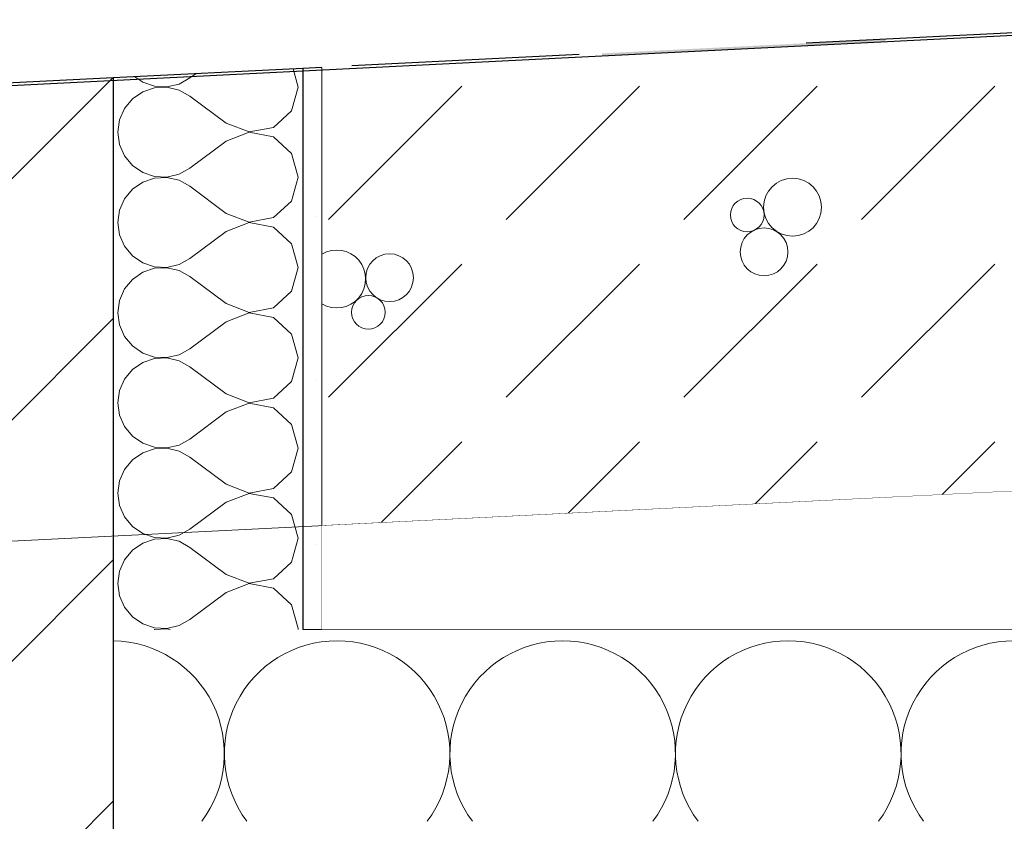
# Model space of a CAD drawing. Header units: millimetres. Extents: x 92668 to 123324, y -8921 to 14506.
# Tile 47 of 133: x 99118 to 99638, y 11589 to 12012. Entities that reach past the tile are written whole.
import ezdxf

# ---------------------------------------------------------------- set-up
doc = ezdxf.new("R2010")
doc.units = ezdxf.units.MM
doc.header["$MEASUREMENT"] = 0
doc.linetypes.add('Przerywana', pattern=[240, 120, -120])
doc.linetypes.add('Wipeout_Contour', pattern=[1000, 0, -1000])
for name, color, linetype in [('Nowe_A-Dach-Połacie', 7, 'Continuous'), ('Nowe_A-Stropy', 7, 'Continuous'), ('Nowe_A-Wymiary-Wewnętrzne', 7, 'Continuous'), ('Nowe_A-Wymiary-Zewnętrzne', 7, 'Continuous'), ('Nowe_A-Ściany-Wewnętrzne', 7, 'Continuous'), ('Nowe_A-Ściany-Zewnętrzne', 7, 'Continuous')]:
    doc.layers.add(name, color=color, linetype=linetype)
for name, color, linetype, lineweight in [('Nowe_A-Dach-Połacie_Nr_pióra__169', 7, 'Continuous', 5), ('Nowe_A-Dach-Połacie_Nr_pióra__29', 7, 'Continuous', 25), ('Nowe_A-Dach-Połacie_Nr_pióra__49', 7, 'Continuous', 15), ('Nowe_A-Stropy_Nr_pióra__174', 7, 'Continuous', 5), ('Nowe_A-Stropy_Nr_pióra__9', 7, 'Continuous', 13), ('Nowe_A-Wymiary-Wewnętrzne_Nr_pióra__46', 5, 'Continuous', 15), ('Nowe_A-Wymiary-Zewnętrzne_Nr_pióra__46', 5, 'Continuous', 15), ('Nowe_A-Ściany-Zewnętrzne_Nr_pióra__174', 7, 'Continuous', 5), ('Nowe_A-Ściany-Zewnętrzne_Nr_pióra__27', 7, 'Continuous', 25), ('Nowe_A-Ściany-Zewnętrzne_Nr_pióra__47', 7, 'Continuous', 15)]:
    doc.layers.add(name, color=color, linetype=linetype, lineweight=lineweight)
for name, color, linetype, lineweight, true_color in [('Nowe_A-Wymiary-Wewnętrzne_Nr_pióra__45', 7, 'Continuous', 15, 0x40a5ff), ('Nowe_A-Wymiary-Wewnętrzne_Nr_pióra__85', 7, 'Continuous', 13, 0x80c2ff), ('Nowe_A-Wymiary-Zewnętrzne_Nr_pióra__45', 7, 'Continuous', 15, 0x40a5ff), ('Nowe_A-Wymiary-Zewnętrzne_Nr_pióra__85', 7, 'Continuous', 13, 0x80c2ff)]:
    doc.layers.add(name, color=color, linetype=linetype, lineweight=lineweight, true_color=true_color)
doc.styles.add('STYL_AUTOMATYCZNY_2', font='arial.ttf')
doc.dimstyles.new('STYL_AUTOMATYCZNY__1', dxfattribs={"dimtxt": 125, "dimasz": 47.5, "dimexe": 0.18, "dimexo": 20, "dimgap": 0, "dimtad": 1, "dimdec": 1, "dimlfac": 0.1, "dimzin": 0, "dimdsep": 46, "dimtxsty": 'STYL_AUTOMATYCZNY_2', "dimblk": 'ARROWHEAD_11', "dimblk1": 'ARROWHEAD_11', "dimblk2": 'ARROWHEAD_11', "dimcen": 0.09, "dimclrd": 256, "dimclre": 256, "dimclrt": 5, "dimadec": 1, "dimazin": 0, "dimtfac": 1, "dimtdec": 4, "dimtmove": 0, "dimatfit": 3, "dimfxl": 0, "dimtolj": 1, "dimtzin": 0, "dimarcsym": 0})

# ---------------------------------------------------------------- blocks, each defined once
blk = doc.blocks.new('ElemPrzekroju_36')
at = {"color": 254, "linetype": 'Wipeout_Contour', "lineweight": 0, "ltscale": 1116474.16314207}
blk.add_wipeout([(99267.6, 12240), (99267.6, 11986.04), (107137.97, 12379.56), (107137.97, 12679.29), (99318.93, 12679.29), (99310.66, 12696.68), (99312.46, 12697.54), (99319.01, 12697.54), (99298.82, 12740), (99277.6, 12740), (99277.6, 12240)], dxfattribs=at).dxf.layer = 'Nowe_A-Ściany-Zewnętrzne'
blk = doc.blocks.new('*X51')
at = {"layer": 'Nowe_A-Ściany-Zewnętrzne_Nr_pióra__174', "color": 7, "linetype": 'Continuous', "lineweight": 5}
for p, q in [((99211.09, 11983.21), (99208.07, 11980.95)), ((99265.22, 11976.19), (99262.49, 11985.78)), ((99178.92, 11981.61), (99183.14, 11978.7)), ((99183.14, 11978.7), (99189.37, 11976.61)), ((99195.93, 11976.29), (99202.33, 11977.77)), ((99202.33, 11977.77), (99208.07, 11980.95)), ((99183.14, 11973.68), (99177.73, 11969.96)), ((99189.37, 11975.78), (99183.14, 11973.68)), ((99189.37, 11976.61), (99195.93, 11976.29)), ((99195.93, 11976.09), (99189.37, 11975.78)), ((99202.33, 11974.61), (99195.93, 11976.09)), ((99208.07, 11971.43), (99202.33, 11974.61)), ((99261.66, 11963.67), (99265.22, 11976.19)), ((99177.73, 11969.96), (99173.53, 11964.9)), ((99227.12, 11957.14), (99208.07, 11971.43)), ((99173.53, 11964.9), (99170.89, 11958.89)), ((99252.06, 11954.9), (99261.66, 11963.67)), ((99170.89, 11958.89), (99169.98, 11952.38)), ((99227.12, 11957.14), (99239.27, 11952.48)), ((99169.98, 11952.38), (99170.89, 11945.88)), ((99239.27, 11952.29), (99227.12, 11947.62)), ((99239.27, 11952.48), (99252.06, 11954.9)), ((99252.06, 11949.87), (99239.27, 11952.29)), ((99227.12, 11947.62), (99208.07, 11933.33)), ((99261.66, 11941.09), (99252.06, 11949.87)), ((99170.89, 11945.88), (99173.53, 11939.86)), ((99173.53, 11939.86), (99177.73, 11934.81)), ((99265.22, 11928.57), (99261.66, 11941.09)), ((99177.73, 11934.81), (99183.14, 11931.09)), ((99183.14, 11931.09), (99189.37, 11928.99)), ((99202.33, 11930.15), (99208.07, 11933.33)), ((99183.14, 11926.06), (99177.73, 11922.34)), ((99189.37, 11928.16), (99183.14, 11926.06)), ((99189.37, 11928.99), (99195.93, 11928.67)), ((99195.93, 11928.48), (99189.37, 11928.16)), ((99195.93, 11928.67), (99202.33, 11930.15)), ((99202.33, 11926.99), (99195.93, 11928.48)), ((99208.07, 11923.81), (99202.33, 11926.99)), ((99261.66, 11916.05), (99265.22, 11928.57)), ((99177.73, 11922.34), (99173.53, 11917.28)), ((99227.12, 11909.52), (99208.07, 11923.81)), ((99173.53, 11917.28), (99170.89, 11911.27)), ((99252.06, 11907.28), (99261.66, 11916.05)), ((99170.89, 11911.27), (99169.98, 11904.76)), ((99227.12, 11909.52), (99239.27, 11904.86)), ((99239.27, 11904.86), (99252.06, 11907.28)), ((99169.98, 11904.76), (99170.89, 11898.26)), ((99227.12, 11900), (99208.07, 11885.71)), ((99239.27, 11904.67), (99227.12, 11900)), ((99252.06, 11902.25), (99239.27, 11904.67)), ((99261.66, 11893.47), (99252.06, 11902.25)), ((99170.89, 11898.26), (99173.53, 11892.24)), ((99173.53, 11892.24), (99177.73, 11887.19)), ((99265.22, 11880.95), (99261.66, 11893.47)), ((99177.73, 11887.19), (99183.14, 11883.47)), ((99202.33, 11882.54), (99208.07, 11885.71)), ((99183.14, 11883.47), (99189.37, 11881.37)), ((99189.37, 11880.54), (99183.14, 11878.44)), ((99189.37, 11881.37), (99195.93, 11881.05)), ((99195.93, 11880.86), (99189.37, 11880.54)), ((99195.93, 11881.05), (99202.33, 11882.54)), ((99202.33, 11879.37), (99195.93, 11880.86)), ((99208.07, 11876.19), (99202.33, 11879.37)), ((99261.66, 11868.44), (99265.22, 11880.95)), ((99177.73, 11874.72), (99173.53, 11869.66)), ((99183.14, 11878.44), (99177.73, 11874.72)), ((99227.12, 11861.91), (99208.07, 11876.19)), ((99173.53, 11869.66), (99170.89, 11863.65)), ((99170.89, 11863.65), (99169.98, 11857.14)), ((99252.06, 11859.66), (99261.66, 11868.44)), ((99227.12, 11861.91), (99239.27, 11857.24)), ((99239.27, 11857.24), (99252.06, 11859.66)), ((99169.98, 11857.14), (99170.89, 11850.64)), ((99239.27, 11857.05), (99227.12, 11852.38)), ((99252.06, 11854.63), (99239.27, 11857.05)), ((99261.66, 11845.85), (99252.06, 11854.63)), ((99170.89, 11850.64), (99173.53, 11844.63)), ((99227.12, 11852.38), (99208.07, 11838.1)), ((99173.53, 11844.63), (99177.73, 11839.57)), ((99265.22, 11833.33), (99261.66, 11845.85)), ((99177.73, 11839.57), (99183.14, 11835.85)), ((99202.33, 11834.92), (99208.07, 11838.1)), ((99183.14, 11835.85), (99189.37, 11833.75)), ((99189.37, 11832.92), (99183.14, 11830.82)), ((99189.37, 11833.75), (99195.93, 11833.43)), ((99195.93, 11833.24), (99189.37, 11832.92)), ((99195.93, 11833.43), (99202.33, 11834.92)), ((99202.33, 11831.75), (99195.93, 11833.24)), ((99261.66, 11820.82), (99265.22, 11833.33)), ((99177.73, 11827.1), (99173.53, 11822.04)), ((99183.14, 11830.82), (99177.73, 11827.1)), ((99208.07, 11828.57), (99202.33, 11831.75)), ((99227.12, 11814.29), (99208.07, 11828.57)), ((99173.53, 11822.04), (99170.89, 11816.03)), ((99252.06, 11812.04), (99261.66, 11820.82)), ((99170.89, 11816.03), (99169.98, 11809.52)), ((99227.12, 11814.29), (99239.27, 11809.62)), ((99239.27, 11809.62), (99252.06, 11812.04)), ((99169.98, 11809.52), (99170.89, 11803.02)), ((99239.27, 11809.43), (99227.12, 11804.76)), ((99252.06, 11807.01), (99239.27, 11809.43)), ((99261.66, 11798.23), (99252.06, 11807.01)), ((99170.89, 11803.02), (99173.53, 11797.01)), ((99227.12, 11804.76), (99208.07, 11790.48)), ((99173.53, 11797.01), (99177.73, 11791.95)), ((99265.22, 11785.71), (99261.66, 11798.23)), ((99177.73, 11791.95), (99183.14, 11788.23)), ((99183.14, 11788.23), (99189.37, 11786.13)), ((99189.37, 11786.13), (99195.93, 11785.81)), ((99195.93, 11785.62), (99189.37, 11785.3)), ((99195.93, 11785.81), (99202.33, 11787.3)), ((99202.33, 11784.13), (99195.93, 11785.62)), ((99202.33, 11787.3), (99208.07, 11790.48)), ((99261.66, 11773.2), (99265.22, 11785.71)), ((99183.14, 11783.2), (99177.73, 11779.48)), ((99189.37, 11785.3), (99183.14, 11783.2)), ((99208.07, 11780.95), (99202.33, 11784.13)), ((99227.12, 11766.67), (99208.07, 11780.95)), ((99177.73, 11779.48), (99173.53, 11774.42)), ((99173.53, 11774.42), (99170.89, 11768.41)), ((99252.06, 11764.42), (99261.66, 11773.2)), ((99170.89, 11768.41), (99169.98, 11761.91)), ((99227.12, 11766.67), (99239.27, 11762)), ((99169.98, 11761.91), (99170.89, 11755.4)), ((99239.27, 11761.81), (99227.12, 11757.14)), ((99239.27, 11762), (99252.06, 11764.42)), ((99252.06, 11759.39), (99239.27, 11761.81)), ((99261.66, 11750.61), (99252.06, 11759.39)), ((99170.89, 11755.4), (99173.53, 11749.39)), ((99227.12, 11757.14), (99208.07, 11742.86)), ((99173.53, 11749.39), (99177.73, 11744.33)), ((99265.22, 11738.1), (99261.66, 11750.61)), ((99177.73, 11744.33), (99183.14, 11740.61)), ((99183.14, 11740.61), (99189.37, 11738.51)), ((99195.93, 11738.19), (99202.33, 11739.68)), ((99202.33, 11739.68), (99208.07, 11742.86)), ((99183.14, 11735.58), (99177.73, 11731.86)), ((99189.37, 11737.68), (99183.14, 11735.58)), ((99189.37, 11738.51), (99195.93, 11738.19)), ((99195.93, 11738), (99189.37, 11737.68)), ((99202.33, 11736.51), (99195.93, 11738)), ((99208.07, 11733.33), (99202.33, 11736.51)), ((99261.66, 11725.58), (99265.22, 11738.1)), ((99177.73, 11731.86), (99173.53, 11726.8)), ((99227.12, 11719.05), (99208.07, 11733.33)), ((99173.53, 11726.8), (99170.89, 11720.79)), ((99252.06, 11716.8), (99261.66, 11725.58)), ((99170.89, 11720.79), (99169.98, 11714.29)), ((99227.12, 11719.05), (99239.27, 11714.38)), ((99169.98, 11714.29), (99170.89, 11707.78)), ((99239.27, 11714.19), (99227.12, 11709.52)), ((99239.27, 11714.38), (99252.06, 11716.8)), ((99252.06, 11711.77), (99239.27, 11714.19)), ((99170.89, 11707.78), (99173.53, 11701.77)), ((99227.12, 11709.52), (99208.07, 11695.24)), ((99261.66, 11702.99), (99252.06, 11711.77)), ((99265.22, 11690.48), (99261.66, 11702.99)), ((99173.53, 11701.77), (99177.73, 11696.71)), ((99177.73, 11696.71), (99183.14, 11692.99)), ((99183.14, 11692.99), (99189.37, 11690.89)), ((99195.93, 11690.57), (99202.33, 11692.06)), ((99202.33, 11692.06), (99208.07, 11695.24)), ((99189.37, 11690.06), (99189.18, 11690)), ((99189.37, 11690.89), (99195.93, 11690.57)), ((99195.93, 11690.38), (99189.37, 11690.06)), ((99197.56, 11690), (99195.93, 11690.38)), ((99265.08, 11690), (99265.22, 11690.48))]:
    blk.add_line(p, q, dxfattribs=at)
blk = doc.blocks.new('ElemPrzekroju_38')
at = {"layer": 'Nowe_A-Ściany-Zewnętrzne_Nr_pióra__47', "color": 7, "linetype": 'Continuous', "lineweight": 15}
for p, q in [((99277.6, 11986.54), (99277.6, 11690)), ((99277.6, 11690), (99267.6, 11690))]:
    blk.add_line(p, q, dxfattribs=at)
at = {"color": 254, "linetype": 'Wipeout_Contour', "lineweight": 0, "ltscale": 697966.98981}
blk.add_wipeout([(98717.6, 12240), (98707.6, 12240), (98707.6, 11958.04), (99267.6, 11986.04), (99267.6, 12240), (99167.6, 12240), (98917.6, 12240)], dxfattribs=at).dxf.layer = 'Nowe_A-Ściany-Zewnętrzne'
at = {"layer": 'Nowe_A-Ściany-Zewnętrzne', "linetype": 'Continuous', "lineweight": 0, "true_color": 0x000000}
h = blk.add_hatch(dxfattribs=at)
h.set_pattern_fill('Tynk', color=18, style=0, pattern_type=2)
h.set_pattern_definition([(0, (0, 0), (0, 86.60254), [0, -50]), (0, (25, 43.3), (0, 86.60254), [0, -50])])
h.paths.add_polyline_path([(99267.6, 11986.04), (99267.6, 11690), (99277.6, 11690), (99277.6, 11986.54)])
h = blk.add_hatch(dxfattribs=at)
h.set_pattern_fill('Bloczki_ceramiczne', color=18, style=0, pattern_type=2)
h.set_pattern_definition([(45, (0, 0), (-63.63961, 63.63961), [])])
h.paths.add_polyline_path([(98917.6, 11968.54), (98917.6, 11440), (99167.6, 11440), (99167.6, 11690), (99167.6, 11981.04)])
at = {"layer": 'Nowe_A-Ściany-Zewnętrzne_Nr_pióra__27', "color": 7, "linetype": 'Continuous', "lineweight": 25}
blk.add_line((99267.6, 11986.04), (99267.6, 11690), dxfattribs=at)
at = {"layer": 'Nowe_A-Ściany-Zewnętrzne_Nr_pióra__27', "color": 7, "linetype": 'Continuous', "lineweight": 25, "flags": 128}
for points in [[(99267.6, 11986.04), (99167.6, 11981.04), (98917.6, 11968.54)], [(99167.6, 11981.04), (99167.6, 11690), (99167.6, 11440)]]:
    blk.add_lwpolyline(points, dxfattribs=at)
at = {"layer": 'Nowe_A-Ściany-Zewnętrzne', "lineweight": 0}
blk.add_blockref('*X51', (0, 0), dxfattribs=at)
blk = doc.blocks.new('*X53')
at = {"layer": 'Nowe_A-Stropy_Nr_pióra__174', "color": 7, "linetype": 'Continuous', "lineweight": 5}
for centre, start, end in [((99166.67, 11624.52), 323.1301, 89.1037), ((99285.71, 11624.52), 90, 216.8699), ((99285.71, 11624.52), 323.1301, 90), ((99404.76, 11624.52), 90, 216.8699), ((99404.76, 11624.52), 323.1301, 90), ((99523.81, 11624.52), 90, 216.8699), ((99523.81, 11624.52), 323.1301, 90), ((99642.86, 11624.52), 90, 216.8699)]:
    blk.add_arc(centre, 59.52, start, end, dxfattribs=at)
blk = doc.blocks.new('ElemPrzekroju_39')
at = {"layer": 'Nowe_A-Stropy_Nr_pióra__9', "color": 7, "linetype": 'Continuous', "lineweight": 13}
blk.add_line((116807.6, 11690), (99277.6, 11690), dxfattribs=at)
at = {"layer": 'Nowe_A-Stropy', "lineweight": 0}
blk.add_blockref('*X53', (0, 0), dxfattribs=at)
blk = doc.blocks.new('*X57')
at = {"layer": 'Nowe_A-Dach-Połacie', "linetype": 'Continuous', "lineweight": 0, "true_color": 0x000000}
blk.add_hatch(color=18, dxfattribs=at).paths.add_polyline_path([(99575.26, 12001.42), (99425.45, 11993.93), (99425.52, 11992.43), (99575.33, 11999.92)])
blk = doc.blocks.new('*X58')
at = {"layer": 'Nowe_A-Dach-Połacie_Nr_pióra__169', "color": 7, "linetype": 'Continuous', "lineweight": 5}
for p, q in [((99281.25, 11906.25), (99351.56, 11976.56)), ((99375, 11906.25), (99445.31, 11976.56)), ((99468.75, 11906.25), (99539.06, 11976.56)), ((99562.5, 11906.25), (99632.81, 11976.56)), ((99281.25, 11812.5), (99351.56, 11882.81)), ((99375, 11812.5), (99445.31, 11882.81)), ((99468.75, 11812.5), (99539.06, 11882.81)), ((99562.5, 11812.5), (99632.81, 11882.81)), ((99308.8, 11746.3), (99351.56, 11789.06)), ((99407.48, 11751.23), (99445.31, 11789.06)), ((99506.17, 11756.17), (99539.06, 11789.06)), ((99604.85, 11761.1), (99632.81, 11789.06))]:
    blk.add_line(p, q, dxfattribs=at)
for centre, radius in [((99526.1, 11912.75), 15.29), ((99502.16, 11908.69), 8.88), ((99511.05, 11889.22), 12.6), ((99313.4, 11875.6), 12.6), ((99302.23, 11857.34), 8.88)]:
    blk.add_circle(centre, radius, dxfattribs=at)
blk.add_arc((99285.48, 11874.91), 15.29, 238.9859, 121.0141, dxfattribs=at)
blk = doc.blocks.new('ElemPrzekroju_42')
at = {"layer": 'Nowe_A-Dach-Połacie_Nr_pióra__29', "color": 7, "linetype": 'Przerywana', "lineweight": 25}
for p, q in [((108042.6, 12424.79), (99277.6, 11986.54)), ((99277.6, 11986.54), (99267.6, 11986.04))]:
    blk.add_line(p, q, dxfattribs=at)
at = {"layer": 'Nowe_A-Dach-Połacie_Nr_pióra__29', "color": 7, "linetype": 'Continuous', "lineweight": 25}
blk.add_line((108042.6, 12423.29), (98707.6, 11956.54), dxfattribs=at)
at = {"layer": 'Nowe_A-Dach-Połacie_Nr_pióra__49', "color": 7, "linetype": 'Continuous', "lineweight": 15}
blk.add_line((108042.6, 12182.99), (98707.6, 11716.24), dxfattribs=at)
at = {"layer": 'Nowe_A-Dach-Połacie', "lineweight": 0}
for name in ['*X57', '*X58']:
    blk.add_blockref(name, (0, 0), dxfattribs=at)
blk = doc.blocks.new('ElemPrzekroju_231')
at = {"color": 254, "linetype": 'Wipeout_Contour', "lineweight": 0, "ltscale": 543448.207604}
blk.add_wipeout([(99277.6, 11690), (116807.6, 11690), (116807.6, 11744.74), (108042.6, 12182.99), (99277.6, 11744.74)], dxfattribs=at).dxf.layer = 'Nowe_A-Ściany-Wewnętrzne'
blk = doc.blocks.new('*D339')
at = {"layer": 'Nowe_A-Wymiary-Wewnętrzne_Nr_pióra__45', "linetype": 'Continuous', "lineweight": 15, "true_color": 0x40a5ff}
for points in [[(100730.87, 11690), (100731.82, 11685.22), (100734.53, 11681.16), (100738.59, 11678.45), (100743.37, 11677.5), (100748.15, 11678.45), (100752.21, 11681.16), (100754.92, 11685.22), (100755.87, 11690), (100754.92, 11694.78), (100752.21, 11698.84), (100748.15, 11701.55), (100743.37, 11702.5), (100738.59, 11701.55), (100734.53, 11698.84), (100731.82, 11694.78)], [(100730.87, 11440), (100731.82, 11435.22), (100734.53, 11431.16), (100738.59, 11428.45), (100743.37, 11427.5), (100748.15, 11428.45), (100752.21, 11431.16), (100754.92, 11435.22), (100755.87, 11440), (100754.92, 11444.78), (100752.21, 11448.84), (100748.15, 11451.55), (100743.37, 11452.5), (100738.59, 11451.55), (100734.53, 11448.84), (100731.82, 11444.78)]]:
    blk.add_hatch(color=161, dxfattribs=at).paths.add_polyline_path(points)
at = {"layer": 'Nowe_A-Wymiary-Wewnętrzne_Nr_pióra__45', "color": 161, "linetype": 'Continuous', "lineweight": 15, "true_color": 0x40a5ff}
for centre in [(100743.37, 11690), (100743.37, 11440)]:
    blk.add_circle(centre, 12.5, dxfattribs=at)
at = {"layer": 'Nowe_A-Wymiary-Wewnętrzne_Nr_pióra__85', "color": 151, "linetype": 'Continuous', "lineweight": 13, "true_color": 0x80c2ff}
for p, q in [((100730.87, 11690), (100696.5, 11690)), ((100790.25, 11690), (100755.87, 11690)), ((100743.37, 11452.5), (100743.37, 11677.5)), ((100730.87, 11440), (100696.5, 11440)), ((100790.25, 11440), (100755.87, 11440))]:
    blk.add_line(p, q, dxfattribs=at)
at = {"layer": 'Nowe_A-Wymiary-Wewnętrzne_Nr_pióra__46', "color": 5, "lineweight": 15, "insert": (100574.62, 11502.5), "char_height": 125, "attachment_point": 7, "rotation": 90, "style": 'STYL_AUTOMATYCZNY_2'}
blk.add_mtext('\\A1;{\\pql;\\fArial|b0|i0|c238|p0;\\W1.000000;25,0}', dxfattribs=at)
blk = doc.blocks.new('ARROWHEAD_11')
at = {"color": 0, "linetype": 'Continuous', "lineweight": 0}
blk.add_line((0, 0), (-1, 0), dxfattribs=at)
at = {"color": 0, "linetype": 'Continuous', "lineweight": 0, "const_width": 0.25, "flags": 128}
blk.add_lwpolyline([(-0.125, 0, 1), (0.125, 0, 1)], format="xyb", close=True, dxfattribs=at)
blk = doc.blocks.new('*D340')
at = {"layer": 'Nowe_A-Wymiary-Wewnętrzne_Nr_pióra__45', "linetype": 'Continuous', "lineweight": 15, "true_color": 0x40a5ff}
for points in [[(100730.87, 12240), (100731.82, 12235.22), (100734.53, 12231.16), (100738.59, 12228.45), (100743.37, 12227.5), (100748.15, 12228.45), (100752.21, 12231.16), (100754.92, 12235.22), (100755.87, 12240), (100754.92, 12244.78), (100752.21, 12248.84), (100748.15, 12251.55), (100743.37, 12252.5), (100738.59, 12251.55), (100734.53, 12248.84), (100731.82, 12244.78)], [(100730.87, 11690), (100731.82, 11685.22), (100734.53, 11681.16), (100738.59, 11678.45), (100743.37, 11677.5), (100748.15, 11678.45), (100752.21, 11681.16), (100754.92, 11685.22), (100755.87, 11690), (100754.92, 11694.78), (100752.21, 11698.84), (100748.15, 11701.55), (100743.37, 11702.5), (100738.59, 11701.55), (100734.53, 11698.84), (100731.82, 11694.78)]]:
    blk.add_hatch(color=161, dxfattribs=at).paths.add_polyline_path(points)
at = {"layer": 'Nowe_A-Wymiary-Wewnętrzne_Nr_pióra__45', "color": 161, "linetype": 'Continuous', "lineweight": 15, "true_color": 0x40a5ff}
for centre in [(100743.37, 12240), (100743.37, 11690)]:
    blk.add_circle(centre, 12.5, dxfattribs=at)
at = {"layer": 'Nowe_A-Wymiary-Wewnętrzne_Nr_pióra__85', "color": 151, "linetype": 'Continuous', "lineweight": 13, "true_color": 0x80c2ff}
for p, q in [((100730.87, 12240), (100696.5, 12240)), ((100790.25, 12240), (100755.87, 12240)), ((100743.37, 11702.5), (100743.37, 12227.5)), ((100730.87, 11690), (100696.5, 11690)), ((100790.25, 11690), (100755.87, 11690))]:
    blk.add_line(p, q, dxfattribs=at)
at = {"layer": 'Nowe_A-Wymiary-Wewnętrzne_Nr_pióra__46', "color": 5, "lineweight": 15, "insert": (100718.37, 11798.17), "char_height": 125, "attachment_point": 7, "rotation": 90, "style": 'STYL_AUTOMATYCZNY_2'}
blk.add_mtext('\\A1;{\\pql;\\fArial|b0|i0|c238|p0;\\W1.000000;55,0}', dxfattribs=at)
blk = doc.blocks.new('*D410')
at = {"layer": 'Nowe_A-Wymiary-Zewnętrzne_Nr_pióra__45', "linetype": 'Continuous', "lineweight": 15, "true_color": 0x40a5ff}
for points in [[(119360.24, 11980), (119361.19, 11975.22), (119363.9, 11971.16), (119367.96, 11968.45), (119372.74, 11967.5), (119377.53, 11968.45), (119381.58, 11971.16), (119384.29, 11975.22), (119385.24, 11980), (119384.29, 11984.78), (119381.58, 11988.84), (119377.53, 11991.55), (119372.74, 11992.5), (119367.96, 11991.55), (119363.9, 11988.84), (119361.19, 11984.78)], [(119360.24, 11420), (119361.19, 11415.22), (119363.9, 11411.16), (119367.96, 11408.45), (119372.74, 11407.5), (119377.53, 11408.45), (119381.58, 11411.16), (119384.29, 11415.22), (119385.24, 11420), (119384.29, 11424.78), (119381.58, 11428.84), (119377.53, 11431.55), (119372.74, 11432.5), (119367.96, 11431.55), (119363.9, 11428.84), (119361.19, 11424.78)]]:
    blk.add_hatch(color=161, dxfattribs=at).paths.add_polyline_path(points)
at = {"layer": 'Nowe_A-Wymiary-Zewnętrzne_Nr_pióra__45', "color": 161, "linetype": 'Continuous', "lineweight": 15, "true_color": 0x40a5ff}
for centre in [(119372.74, 11980), (119372.74, 11420)]:
    blk.add_circle(centre, 12.5, dxfattribs=at)
at = {"layer": 'Nowe_A-Wymiary-Zewnętrzne_Nr_pióra__85', "color": 151, "linetype": 'Continuous', "lineweight": 13, "true_color": 0x80c2ff}
for p, q in [((119360.24, 11980), (119325.87, 11980)), ((119419.62, 11980), (119385.24, 11980)), ((119372.74, 11432.5), (119372.74, 11967.5)), ((119360.24, 11420), (119325.87, 11420)), ((119419.62, 11420), (119385.24, 11420))]:
    blk.add_line(p, q, dxfattribs=at)
at = {"layer": 'Nowe_A-Wymiary-Zewnętrzne_Nr_pióra__46', "color": 5, "lineweight": 15, "char_height": 125, "attachment_point": 7, "rotation": 90, "style": 'STYL_AUTOMATYCZNY_2'}
for s, insert in [('\\A1;{\\pql;\\fArial|b0|i0|c238|p0;\\W1.000000;26,0}', (119203.99, 11943.17)), ('\\A1;{\\pql;\\fArial|b0|i0|c238|p0;\\W1.000000;56,0}', (119347.74, 11533.18))]:
    blk.add_mtext(s, dxfattribs=dict(at, insert=insert))
blk = doc.blocks.new('*D411')
at = {"layer": 'Nowe_A-Wymiary-Zewnętrzne_Nr_pióra__45', "linetype": 'Continuous', "lineweight": 15, "true_color": 0x40a5ff}
for points in [[(119360.24, 12240), (119361.19, 12235.22), (119363.9, 12231.16), (119367.96, 12228.45), (119372.74, 12227.5), (119377.53, 12228.45), (119381.58, 12231.16), (119384.29, 12235.22), (119385.24, 12240), (119384.29, 12244.78), (119381.58, 12248.84), (119377.53, 12251.55), (119372.74, 12252.5), (119367.96, 12251.55), (119363.9, 12248.84), (119361.19, 12244.78)], [(119360.24, 11980), (119361.19, 11975.22), (119363.9, 11971.16), (119367.96, 11968.45), (119372.74, 11967.5), (119377.53, 11968.45), (119381.58, 11971.16), (119384.29, 11975.22), (119385.24, 11980), (119384.29, 11984.78), (119381.58, 11988.84), (119377.53, 11991.55), (119372.74, 11992.5), (119367.96, 11991.55), (119363.9, 11988.84), (119361.19, 11984.78)]]:
    blk.add_hatch(color=161, dxfattribs=at).paths.add_polyline_path(points)
at = {"layer": 'Nowe_A-Wymiary-Zewnętrzne_Nr_pióra__45', "color": 161, "linetype": 'Continuous', "lineweight": 15, "true_color": 0x40a5ff}
for centre in [(119372.74, 12240), (119372.74, 11980)]:
    blk.add_circle(centre, 12.5, dxfattribs=at)
at = {"layer": 'Nowe_A-Wymiary-Zewnętrzne_Nr_pióra__85', "color": 151, "linetype": 'Continuous', "lineweight": 13, "true_color": 0x80c2ff}
for p, q in [((119360.24, 12240), (119325.87, 12240)), ((119419.62, 12240), (119385.24, 12240)), ((119372.74, 11992.5), (119372.74, 12227.5)), ((119360.24, 11980), (119325.87, 11980)), ((119419.62, 11980), (119385.24, 11980))]:
    blk.add_line(p, q, dxfattribs=at)
blk = doc.blocks.new('*D414')
at = {"layer": 'Nowe_A-Wymiary-Zewnętrzne_Nr_pióra__45', "linetype": 'Continuous', "lineweight": 15, "true_color": 0x40a5ff}
for points in [[(119555.91, 12845), (119556.87, 12840.22), (119559.58, 12836.16), (119563.63, 12833.45), (119568.41, 12832.5), (119573.2, 12833.45), (119577.25, 12836.16), (119579.96, 12840.22), (119580.91, 12845), (119579.96, 12849.78), (119577.25, 12853.84), (119573.2, 12856.55), (119568.41, 12857.5), (119563.63, 12856.55), (119559.58, 12853.84), (119556.87, 12849.78)], [(119555.91, -450), (119556.87, -454.78), (119559.58, -458.84), (119563.63, -461.55), (119568.41, -462.5), (119573.2, -461.55), (119577.25, -458.84), (119579.96, -454.78), (119580.91, -450), (119579.96, -445.22), (119577.25, -441.16), (119573.2, -438.45), (119568.41, -437.5), (119563.63, -438.45), (119559.58, -441.16), (119556.87, -445.22)]]:
    blk.add_hatch(color=161, dxfattribs=at).paths.add_polyline_path(points)
at = {"layer": 'Nowe_A-Wymiary-Zewnętrzne_Nr_pióra__45', "color": 161, "linetype": 'Continuous', "lineweight": 15, "true_color": 0x40a5ff}
for centre in [(119568.41, 12845), (119568.41, -450)]:
    blk.add_circle(centre, 12.5, dxfattribs=at)
at = {"layer": 'Nowe_A-Wymiary-Zewnętrzne_Nr_pióra__85', "color": 151, "linetype": 'Continuous', "lineweight": 13, "true_color": 0x80c2ff}
for p, q in [((119568.41, 12857.5), (119568.41, 12870)), ((119555.91, 12845), (119521.54, 12845)), ((119615.29, 12845), (119580.91, 12845)), ((119568.41, -437.5), (119568.41, 12832.5)), ((119555.91, -450), (119521.54, -450)), ((119615.29, -450), (119580.91, -450)), ((119568.41, -475), (119568.41, -462.5))]:
    blk.add_line(p, q, dxfattribs=at)
at = {"layer": 'Nowe_A-Wymiary-Zewnętrzne_Nr_pióra__46', "color": 5, "lineweight": 15, "insert": (119543.41, 5911.52), "char_height": 125, "attachment_point": 7, "rotation": 90, "style": 'STYL_AUTOMATYCZNY_2'}
blk.add_mtext('\\A1;{\\pql;\\fArial|b0|i0|c238|p0;\\W1.000000;1\xa0329,5}', dxfattribs=at)

msp = doc.modelspace()

# ---------------------------------------------------------------- block references
at = {"layer": 'Nowe_A-Ściany-Zewnętrzne', "lineweight": 0}
msp.add_blockref('ElemPrzekroju_36', (0, 0), dxfattribs=at)

# ---------------------------------------------------------------- next in the draw order: block references
msp.add_blockref('ElemPrzekroju_38', (0, 0), dxfattribs=at)

# ---------------------------------------------------------------- next in the draw order: block references
at = {"layer": 'Nowe_A-Dach-Połacie', "lineweight": 0}
msp.add_blockref('ElemPrzekroju_42', (0, 0), dxfattribs=at)
at = {"layer": 'Nowe_A-Stropy', "lineweight": 0}
msp.add_blockref('ElemPrzekroju_39', (0, 0), dxfattribs=at)

# ---------------------------------------------------------------- next in the draw order: block references
at = {"layer": 'Nowe_A-Ściany-Wewnętrzne', "lineweight": 0}
msp.add_blockref('ElemPrzekroju_231', (0, 0), dxfattribs=at)

# ---------------------------------------------------------------- next in the draw order: dimensions: what is measured, and where the dimension line sits
at = {"layer": 'Nowe_A-Wymiary-Wewnętrzne', "color": 151, "linetype": 'Continuous', "lineweight": 13, "true_color": 0x80c2ff}
for base, p1, p2, picture, middle in [((100743.37, 12240), (99167.6, 11690), (99277.6, 12240), '*D340', (100655.87, 11960)), ((100743.37, 11690), (99167.6, 11440), (99167.6, 11690), '*D339', (100512.12, 11664.32))]:
    dim = msp.add_linear_dim(base=base, p1=p1, p2=p2, angle=90, dimstyle='STYL_AUTOMATYCZNY__1', dxfattribs=at)
    dim.commit()
    dim.dimension.update_dxf_attribs({"geometry": picture, "text_midpoint": middle, "dimtype": 160, "text_rotation": 90})
at = {"layer": 'Nowe_A-Wymiary-Zewnętrzne', "color": 151, "linetype": 'Continuous', "lineweight": 13, "true_color": 0x80c2ff}
for base, p1, p2, picture, middle in [((119568.41, 12845), (98787.6, -450), (98654.74, 12845), '*D414', (119480.91, 6192.64)), ((119372.74, 11980), (118022.6, 11420), (98707.6, 11980), '*D410', (119285.24, 11695)), ((119372.74, 12240), (98707.6, 11980), (98707.6, 12240), '*D411', (119141.49, 12105))]:
    dim = msp.add_linear_dim(base=base, p1=p1, p2=p2, angle=90, dimstyle='STYL_AUTOMATYCZNY__1', dxfattribs=at)
    dim.commit()
    dim.dimension.update_dxf_attribs({"geometry": picture, "text_midpoint": middle, "dimtype": 160, "text_rotation": 90})

doc.saveas('drawing.dxf')
